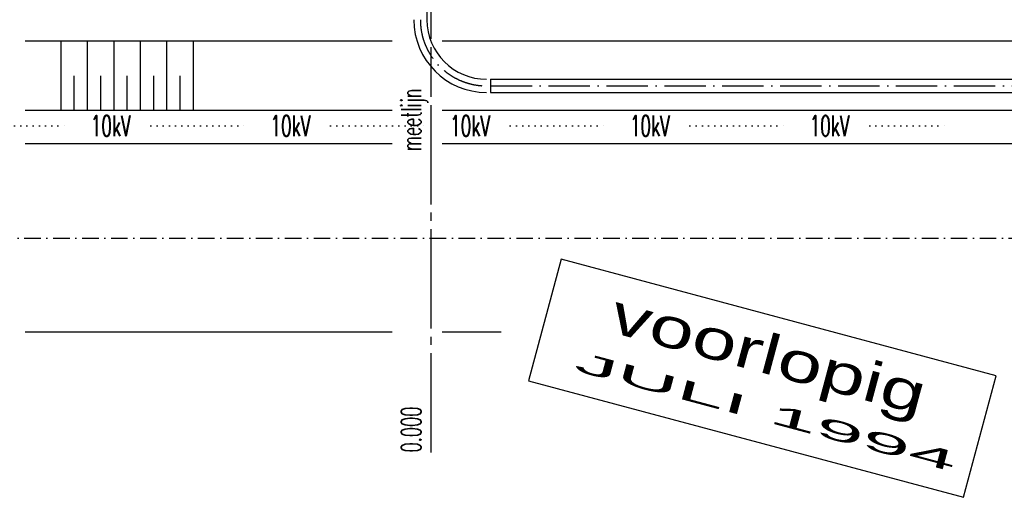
# Model space of a CAD drawing. Extents: x 0 to 295580, y 0 to 170026.
# Tile 21 of 30: x 243031 to 272791, y 19365 to 33803. Entities that reach past the tile are written whole.
import ezdxf
from ezdxf.enums import TextEntityAlignment as Align

# ---------------------------------------------------------------- set-up
doc = ezdxf.new("R2010")
doc.units = 0
doc.header["$LTSCALE"] = 250
for name, pattern in [('CENTRE_M', [7, 5, -1, 0, -1]), ('CENTRE_S', [3.5, 2, -0.75, 0, -0.75]), ('DOT_S', [0.75, 0, -0.75]), ('HIDDEN_L', [6, 5, -1]), ('STR3', [15, 12, -1, 1, -1])]:
    doc.linetypes.add(name, pattern=pattern)
doc.layers.get('0').update_dxf_attribs({"linetype": 'CONTINUOUS'})
for name, color, linetype in [('B0', 51, 'CONTINUOUS'), ('B1', 52, 'CONTINUOUS'), ('B3', 110, 'CONTINUOUS'), ('BCL1', 71, 'CENTRE_S'), ('BCL2', 73, 'CENTRE_M'), ('BDIM2', 220, 'CONTINUOUS'), ('BHL3', 65, 'HIDDEN_L'), ('BTXT2', 123, 'CONTINUOUS'), ('HULP-EK', 210, 'DOT_S')]:
    doc.layers.add(name, color=color, linetype=linetype)
doc.styles.add('CENTBH', font='centbh')
doc.styles.add('CENTBH01', font='CENTBH.shx')
doc.styles.add('SIMPLEX06', font='SIMPLEX.shx', dxfattribs={"width": 0.6, "height": 625})
doc.styles.get("Standard").update_dxf_attribs({"font": 'txt.shx'})

# ---------------------------------------------------------------- blocks, each defined once
blk = doc.blocks.new('ML')
at = {"linetype": 'STR3'}
blk.add_line((-11000, 0), (0, 0), dxfattribs=at)
at = {"width": 0.6}
blk.add_attdef('1', (-11000, 300), '', height=600, dxfattribs=at)
blk = doc.blocks.new('VOORLOOP')
blk.add_lwpolyline([(-129.75, 98.39), (-64, 80.77), (-59.07, 99.15), (-124.83, 116.77)], close=True)
at = {"style": 'CENTBH01', "width": 1.5}
blk.add_text('voorlopig', height=6, rotation=345, dxfattribs=at).set_placement((-93.62, 101.71), align=Align.MIDDLE)
at = {"style": 'CENTBH', "width": 2.317708}
blk.add_attdef('DATUMPJE', text='', height=3, rotation=345, dxfattribs=at).set_placement((-126.49, 100.91), (-65.56, 84.59), align=Align.FIT)

msp = doc.modelspace()

# ---------------------------------------------------------------- linework, layer by layer
at = {"layer": 'B0'}
msp.add_line((257266.02688, 32002.83576), (257266.02688, 31602.83576), dxfattribs=at)
at = {"layer": 'B1'}
msp.add_line((257582.1641, 24352.83576), (255796.68171, 24352.83576), dxfattribs=at)
at = {"layer": 'B3'}
for p, q in [((255341.02688, 44452.83576), (255341.02688, 33802.83576)), ((257266.02688, 32002.83576), (290216.02688, 32002.83576)), ((257266.02688, 31602.83576), (290216.02688, 31602.83576))]:
    msp.add_line(p, q, dxfattribs=at)
for radius in [2200, 1800]:
    msp.add_arc((257141.02688, 33802.83576), radius, 180, 270, dxfattribs=at)
at = {"layer": 'BCL1'}
msp.add_line((102278.02616, 27202.83576), (290347.66389, 27202.83576), dxfattribs=at)
at = {"layer": 'BCL2'}
msp.add_line((257266.02688, 31802.83576), (290216.02688, 31802.83576), dxfattribs=at)
msp.add_arc((257141.02688, 33802.83576), 2000, 180, 270, dxfattribs=at)
at = {"layer": 'BHL3'}
msp.add_line((255466.02688, 31720.08672), (255466.02688, 123052.83576), dxfattribs=at)
at = {"layer": 'BTXT2'}
for p, q in [((254294.31757, 33152.83576), (243196.68171, 33152.83576)), ((244271.84634, 33152.83576), (244271.84634, 31052.83576)), ((245071.84634, 33152.83576), (245071.84634, 31052.83576)), ((245871.84634, 33152.83576), (245871.84634, 31052.83576)), ((246671.84634, 33152.83576), (246671.84634, 31052.83576)), ((247471.84634, 33152.83576), (247471.84634, 31052.83576)), ((248271.84634, 33152.83576), (248271.84634, 31052.83576)), ((287226.92898, 33152.83576), (255796.68171, 33152.83576)), ((244671.84634, 32102.83576), (244671.84634, 31052.83576)), ((245471.84634, 32102.83576), (245471.84634, 31052.83576)), ((246271.84634, 32102.83576), (246271.84634, 31052.83576)), ((247071.84634, 32102.83576), (247071.84634, 31052.83576)), ((247871.84634, 32102.83576), (247871.84634, 31052.83576)), ((254294.31757, 31052.83576), (243196.68171, 31052.83576)), ((287226.92898, 31052.83576), (255796.68171, 31052.83576)), ((254294.31757, 30052.83576), (243196.68171, 30052.83576)), ((287226.92898, 30052.83576), (255796.68171, 30052.83576)), ((254294.31757, 24352.83576), (243196.68171, 24352.83576))]:
    msp.add_line(p, q, dxfattribs=at)
at = {"layer": 'HULP-EK'}
for p, q in [((241562.5, 30590), (244562.5, 30590)), ((246994.64286, 30590), (249994.64286, 30590)), ((252426.78571, 30590), (255426.78571, 30590)), ((257858.92857, 30590), (260858.92857, 30590)), ((263291.07143, 30590), (266291.07143, 30590)), ((268723.21429, 30590), (271090, 30590))]:
    msp.add_line(p, q, dxfattribs=at)

# ---------------------------------------------------------------- block references
at = {"layer": 'BDIM2'}
ref = msp.add_blockref('ML', (255466.02688, 31720.08672), dxfattribs=dict(at, rotation=90))
ref.add_attrib('2', 'meetlijn', dxfattribs={"layer": '0', "color": 15, "height": 600, "rotation": 90, "width": 0.6}).set_placement((255166.02688, 31720.08672), align=Align.RIGHT)
ref.add_attrib('1', '0.000', (255166.02688, 20720.08672), dxfattribs={"layer": '0', "color": 15, "height": 600, "rotation": 90, "width": 0.6})
at = {"layer": 'BTXT2'}
ref = msp.add_blockref('VOORLOOP', (284359.80871, 3210.54794), dxfattribs=dict(at, xscale=200, yscale=200, zscale=200))
ref.add_attrib('DATUMPJE', ' JULI 1994', dxfattribs={"layer": '0', "height": 600, "rotation": 345, "style": 'CENTBH', "width": 2.492997}).set_placement((259062.61319, 23393.43265), (271246.96888, 20128.64438), align=Align.FIT)

# ---------------------------------------------------------------- texts
at = {"layer": 'HULP-EK', "style": 'SIMPLEX06', "width": 0.6}
for p in [(245778.57143, 30590), (251210.71429, 30590), (256642.85714, 30590), (262075, 30590), (267507.14286, 30590)]:
    msp.add_text('10kV', height=625, dxfattribs=at).set_placement(p, align=Align.MIDDLE)

doc.saveas('drawing.dxf')
